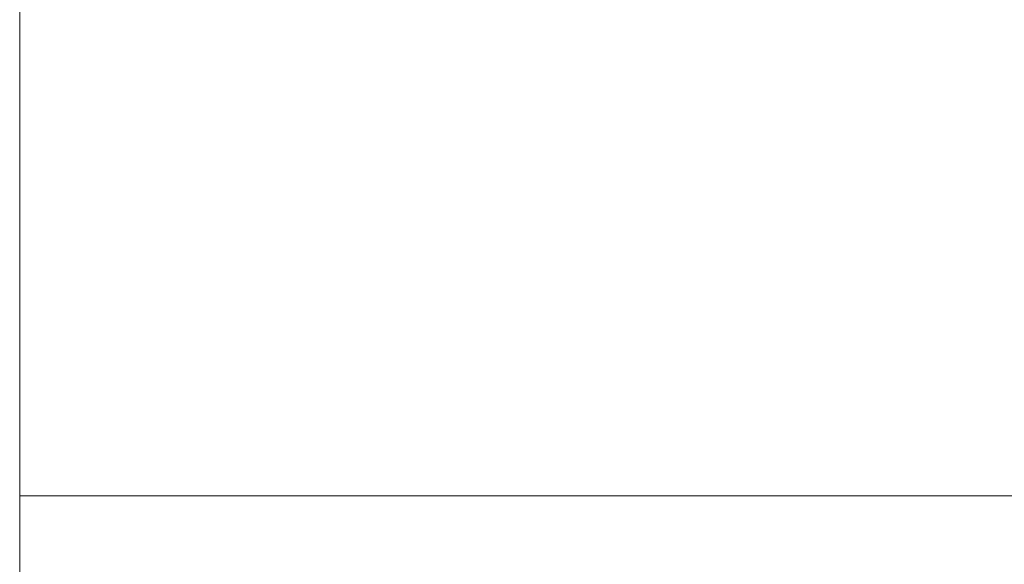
# Model space of a CAD drawing. Header units: centimetres. Extents: x -17.4 to 18.6, y -72.7 to -70.7.
# Tile 3 of 256: x -17.4189 to -17.2783, y -71.2998 to -71.2221. Entities that reach past the tile are written whole.
import ezdxf

# ---------------------------------------------------------------- set-up
doc = ezdxf.new("R2010")
doc.units = ezdxf.units.CM
doc.header["$LTSCALE"] = 2.54
doc.layers.add('Lucido design-1', color=7, linetype='Continuous')

# ---------------------------------------------------------------- blocks, each defined once
blk = doc.blocks.new('Gruppo-7-1')
at = {"color": 178, "linetype": 'Continuous', "lineweight": 9}
for points, invisible_edges in [([(-17.41892, -71.29007, -1972.30975), (-17.41892, -71.21972, -1972.31753), (-17.41892, -71.21938, -1972.31757), (-17.41892, -71.29007, -1972.30975)], 12), ([(-17.41892, -71.22016, -1972.53718), (-17.41892, -71.29007, -1972.30975), (-17.41892, -71.21938, -1972.31757), (-17.41892, -71.22016, -1972.53718)], 15), ([(-17.41892, -71.22016, -1972.53718), (-17.41892, -72.67016, -1972.53718), (-17.41892, -71.29007, -1972.30975), (-17.41892, -71.22016, -1972.53718)], 14), ([(-17.41892, -72.67016, -1972.53718), (-17.41892, -72.67016, -1971.94214), (-17.41892, -71.29007, -1972.30975), (-17.41892, -72.67016, -1972.53718)], 12)]:
    blk.add_3dface(points, dxfattribs=dict(at, invisible_edges=invisible_edges))
for points in [[(18.58108, -71.21972, -1972.31753), (-17.41892, -71.21972, -1972.31753), (-17.41892, -71.29007, -1972.30975), (18.58108, -71.29007, -1972.30975)], [(18.58108, -72.67016, -1972.53718), (-17.41892, -72.67016, -1972.53718), (-17.41892, -71.22016, -1972.53718), (18.58108, -71.22016, -1972.53718)], [(18.58108, -71.29007, -1972.30975), (-17.41892, -71.29007, -1972.30975), (-17.41892, -72.67016, -1971.94214), (18.58108, -72.67016, -1971.94214)]]:
    blk.add_3dface(points, dxfattribs=at)
blk = doc.blocks.new('Gruppo-8-1')
at = {"color": 1}
blk.add_blockref('Gruppo-7-1', (0, 0), dxfattribs=at)

msp = doc.modelspace()

# ---------------------------------------------------------------- block references
at = {"layer": 'Lucido design-1', "color": 1, "true_color": 0xff0000}
msp.add_blockref('Gruppo-8-1', (0, 0), dxfattribs=at)

doc.saveas('drawing.dxf')
